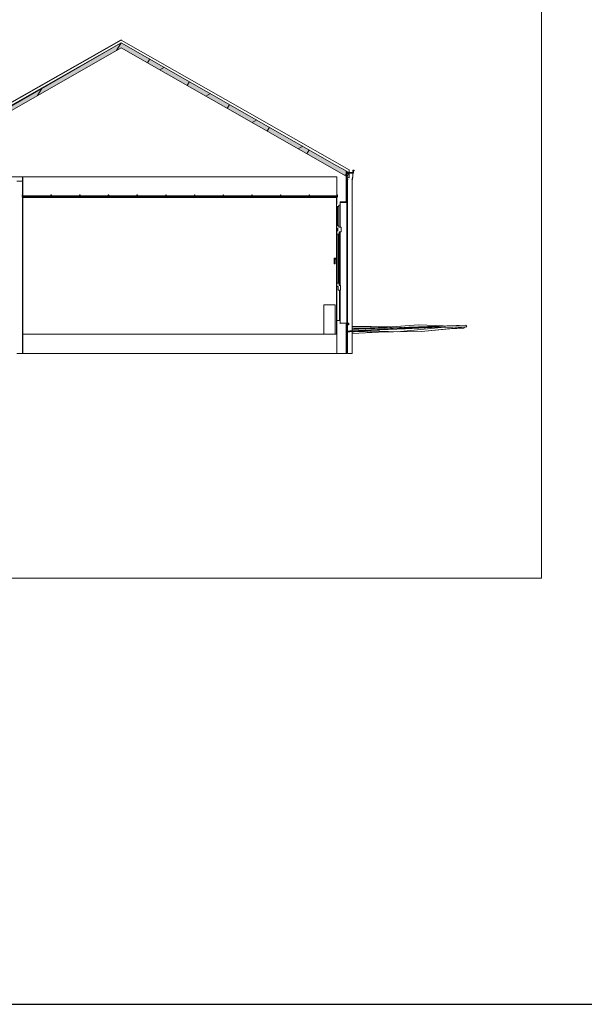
# Model space of a CAD drawing. Header units: metres. Extents: x 0 to 0.84, y 0 to 0.297.
# Tile 12 of 14: x 0.741 to 0.766, y 0.21 to 0.253. Entities that reach past the tile are written whole.
import ezdxf

# ---------------------------------------------------------------- set-up
doc = ezdxf.new("R2010")
doc.units = ezdxf.units.M
for name, color, linetype, lineweight in [('Architektur Allgemein', 7, 'Continuous', 25), ('Dachhaut', 1, 'Continuous', 25), ('Decke', 7, 'Continuous', 50), ('Fassade', 7, 'Continuous', 25), ('Fenster', 7, 'Continuous', 25), ('Fensterbank', 5, 'Continuous', 25), ('Legende_ Beschreibung', 7, 'Continuous', 25), ('Standard', 7, 'Continuous', 25), ('Wand', 7, 'Continuous', 50)]:
    doc.layers.add(name, color=color, linetype=linetype, lineweight=lineweight)

msp = doc.modelspace()

# ---------------------------------------------------------------- hatches: boundary and pattern name
at = {"layer": 'Dachhaut', "linetype": 'Continuous', "lineweight": 13, "true_color": 0xa0a0a0, "transparency": 33554687}
for points in [[(0.745914, 0.251918), (0.735985, 0.246255), (0.735985, 0.246025), (0.745914, 0.251688)], [(0.755843, 0.246255), (0.745914, 0.251918), (0.745914, 0.251688), (0.755843, 0.246025)]]:
    msp.add_hatch(color=253, dxfattribs=at).paths.add_polyline_path(points)

# ---------------------------------------------------------------- linework, layer by layer
at = {"layer": 'Architektur Allgemein', "color": 7, "linetype": 'Continuous', "lineweight": 13, "transparency": 33554687}
for p, q in [((0.755771, 0.246296), (0.755771, 0.246235)), ((0.755771, 0.246235), (0.756031, 0.246235)), ((0.755791, 0.246255), (0.755791, 0.246285)), ((0.756011, 0.246255), (0.755791, 0.246255)), ((0.756011, 0.246355), (0.756011, 0.246255)), ((0.756051, 0.246355), (0.756011, 0.246355)), ((0.756031, 0.246235), (0.756031, 0.246335)), ((0.756031, 0.246335), (0.756051, 0.246335)), ((0.756051, 0.246335), (0.756051, 0.246355))]:
    msp.add_line(p, q, dxfattribs=at)
at = {"layer": 'Dachhaut', "color": 7, "linetype": 'Continuous', "lineweight": 13, "transparency": 33554687}
for p, q in [((0.745914, 0.252034), (0.735985, 0.24637)), ((0.755843, 0.24637), (0.745914, 0.252034)), ((0.735985, 0.246186), (0.745914, 0.251918)), ((0.735985, 0.246025), (0.745914, 0.251688)), ((0.736092, 0.246316), (0.745914, 0.251918)), ((0.745914, 0.251918), (0.736092, 0.246316)), ((0.745716, 0.251575), (0.745914, 0.251918)), ((0.745914, 0.251918), (0.755314, 0.246557)), ((0.755314, 0.246557), (0.745914, 0.251918)), ((0.745914, 0.251688), (0.755714, 0.246098)), ((0.747057, 0.251036), (0.747157, 0.25121)), ((0.747594, 0.25073), (0.747795, 0.250846)), ((0.742272, 0.249611), (0.742471, 0.249954)), ((0.748794, 0.250045), (0.748894, 0.250219)), ((0.749606, 0.249582), (0.749807, 0.249698)), ((0.750531, 0.249055), (0.750631, 0.249228)), ((0.751618, 0.248435), (0.751819, 0.24855)), ((0.752269, 0.248064), (0.752369, 0.248237)), ((0.75363, 0.247287), (0.753831, 0.247403)), ((0.754006, 0.247073), (0.754106, 0.247246)), ((0.755314, 0.246557), (0.755714, 0.246329)), ((0.755714, 0.246329), (0.755314, 0.246557)), ((0.755843, 0.246255), (0.755843, 0.24637)), ((0.755642, 0.246139), (0.755843, 0.246255)), ((0.755714, 0.246098), (0.755843, 0.246025)), ((0.755743, 0.246082), (0.755843, 0.246255)), ((0.755843, 0.246025), (0.755843, 0.246255))]:
    msp.add_line(p, q, dxfattribs=at)
at = {"layer": 'Decke', "color": 7, "linetype": 'Continuous', "lineweight": 13, "transparency": 33554687}
for p, q in [((0.745914, 0.251918), (0.736492, 0.246544)), ((0.755314, 0.246557), (0.745914, 0.251918)), ((0.736492, 0.246075), (0.755314, 0.246075))]:
    msp.add_line(p, q, dxfattribs=at)
at = {"layer": 'Fassade', "color": 7, "linetype": 'Continuous', "lineweight": 13, "transparency": 33554687}
for p, q in [((0.741588, 0.245205), (0.741588, 0.245199)), ((0.741609, 0.245205), (0.741588, 0.245205)), ((0.741588, 0.245199), (0.741612, 0.245199)), ((0.741602, 0.245279), (0.741602, 0.245259)), ((0.741612, 0.245279), (0.741602, 0.245279)), ((0.741602, 0.245259), (0.741609, 0.245259)), ((0.741609, 0.245259), (0.741609, 0.245205)), ((0.742848, 0.245235), (0.741632, 0.245235)), ((0.741632, 0.245199), (0.741636, 0.245199)), ((0.741636, 0.245199), (0.741636, 0.245205)), ((0.741636, 0.245205), (0.742838, 0.245205)), ((0.742838, 0.245205), (0.742838, 0.245199)), ((0.742838, 0.245199), (0.742886, 0.245199)), ((0.742848, 0.245205), (0.742848, 0.245235)), ((0.742859, 0.245205), (0.742848, 0.245205)), ((0.742852, 0.245279), (0.742852, 0.245259)), ((0.742872, 0.245279), (0.742852, 0.245279)), ((0.742852, 0.245259), (0.742859, 0.245259)), ((0.742859, 0.245259), (0.742859, 0.245205)), ((0.742865, 0.245205), (0.742865, 0.245259)), ((0.742865, 0.245259), (0.742872, 0.245259)), ((0.742876, 0.245205), (0.742865, 0.245205)), ((0.742872, 0.245259), (0.742872, 0.245279)), ((0.742876, 0.245235), (0.742876, 0.245205)), ((0.744098, 0.245235), (0.742876, 0.245235)), ((0.742886, 0.245205), (0.744088, 0.245205)), ((0.742886, 0.245199), (0.742886, 0.245205)), ((0.744088, 0.245205), (0.744088, 0.245199)), ((0.744088, 0.245199), (0.744136, 0.245199)), ((0.744098, 0.245205), (0.744098, 0.245235)), ((0.744109, 0.245205), (0.744098, 0.245205)), ((0.744102, 0.245279), (0.744102, 0.245259)), ((0.744122, 0.245279), (0.744102, 0.245279)), ((0.744102, 0.245259), (0.744109, 0.245259)), ((0.744109, 0.245259), (0.744109, 0.245205)), ((0.744115, 0.245205), (0.744115, 0.245259)), ((0.744115, 0.245259), (0.744122, 0.245259)), ((0.744126, 0.245205), (0.744115, 0.245205)), ((0.744122, 0.245259), (0.744122, 0.245279)), ((0.744126, 0.245235), (0.744126, 0.245205)), ((0.745348, 0.245235), (0.744126, 0.245235)), ((0.744136, 0.245205), (0.745338, 0.245205)), ((0.744136, 0.245199), (0.744136, 0.245205)), ((0.745338, 0.245205), (0.745338, 0.245199)), ((0.745338, 0.245199), (0.745386, 0.245199)), ((0.745348, 0.245205), (0.745348, 0.245235)), ((0.745359, 0.245205), (0.745348, 0.245205)), ((0.745352, 0.245279), (0.745352, 0.245259)), ((0.745372, 0.245279), (0.745352, 0.245279)), ((0.745352, 0.245259), (0.745359, 0.245259)), ((0.745359, 0.245259), (0.745359, 0.245205)), ((0.745365, 0.245205), (0.745365, 0.245259)), ((0.745365, 0.245259), (0.745372, 0.245259)), ((0.745376, 0.245205), (0.745365, 0.245205)), ((0.745372, 0.245259), (0.745372, 0.245279)), ((0.745376, 0.245235), (0.745376, 0.245205)), ((0.746598, 0.245235), (0.745376, 0.245235)), ((0.745386, 0.245205), (0.746588, 0.245205)), ((0.745386, 0.245199), (0.745386, 0.245205)), ((0.746588, 0.245205), (0.746588, 0.245199)), ((0.746588, 0.245199), (0.746636, 0.245199)), ((0.746598, 0.245205), (0.746598, 0.245235)), ((0.746609, 0.245205), (0.746598, 0.245205)), ((0.746602, 0.245279), (0.746602, 0.245259)), ((0.746622, 0.245279), (0.746602, 0.245279)), ((0.746602, 0.245259), (0.746609, 0.245259)), ((0.746609, 0.245259), (0.746609, 0.245205)), ((0.746615, 0.245205), (0.746615, 0.245259)), ((0.746615, 0.245259), (0.746622, 0.245259)), ((0.746626, 0.245205), (0.746615, 0.245205)), ((0.746622, 0.245259), (0.746622, 0.245279)), ((0.746626, 0.245235), (0.746626, 0.245205)), ((0.747848, 0.245235), (0.746626, 0.245235)), ((0.746636, 0.245205), (0.747838, 0.245205)), ((0.746636, 0.245199), (0.746636, 0.245205)), ((0.747838, 0.245205), (0.747838, 0.245199)), ((0.747838, 0.245199), (0.747886, 0.245199)), ((0.747848, 0.245205), (0.747848, 0.245235)), ((0.747859, 0.245205), (0.747848, 0.245205)), ((0.747852, 0.245279), (0.747852, 0.245259)), ((0.747872, 0.245279), (0.747852, 0.245279)), ((0.747852, 0.245259), (0.747859, 0.245259)), ((0.747859, 0.245259), (0.747859, 0.245205)), ((0.747865, 0.245205), (0.747865, 0.245259)), ((0.747865, 0.245259), (0.747872, 0.245259)), ((0.747876, 0.245205), (0.747865, 0.245205)), ((0.747872, 0.245259), (0.747872, 0.245279)), ((0.747876, 0.245235), (0.747876, 0.245205)), ((0.749098, 0.245235), (0.747876, 0.245235)), ((0.747886, 0.245199), (0.747886, 0.245205)), ((0.747886, 0.245205), (0.749088, 0.245205)), ((0.749088, 0.245205), (0.749088, 0.245199)), ((0.749088, 0.245199), (0.749136, 0.245199)), ((0.749098, 0.245205), (0.749098, 0.245235)), ((0.749109, 0.245205), (0.749098, 0.245205)), ((0.749102, 0.245279), (0.749102, 0.245259)), ((0.749122, 0.245279), (0.749102, 0.245279)), ((0.749102, 0.245259), (0.749109, 0.245259)), ((0.749109, 0.245259), (0.749109, 0.245205)), ((0.749115, 0.245205), (0.749115, 0.245259)), ((0.749115, 0.245259), (0.749122, 0.245259)), ((0.749126, 0.245205), (0.749115, 0.245205)), ((0.749122, 0.245259), (0.749122, 0.245279)), ((0.749126, 0.245235), (0.749126, 0.245205)), ((0.750348, 0.245235), (0.749126, 0.245235)), ((0.749136, 0.245199), (0.749136, 0.245205)), ((0.749136, 0.245205), (0.750338, 0.245205)), ((0.750338, 0.245205), (0.750338, 0.245199)), ((0.750338, 0.245199), (0.750386, 0.245199)), ((0.750348, 0.245205), (0.750348, 0.245235)), ((0.750359, 0.245205), (0.750348, 0.245205)), ((0.750352, 0.245279), (0.750352, 0.245259)), ((0.750372, 0.245279), (0.750352, 0.245279)), ((0.750352, 0.245259), (0.750359, 0.245259)), ((0.750359, 0.245259), (0.750359, 0.245205)), ((0.750365, 0.245205), (0.750365, 0.245259)), ((0.750365, 0.245259), (0.750372, 0.245259)), ((0.750376, 0.245205), (0.750365, 0.245205)), ((0.750372, 0.245259), (0.750372, 0.245279)), ((0.750376, 0.245235), (0.750376, 0.245205)), ((0.751598, 0.245235), (0.750376, 0.245235)), ((0.750386, 0.245205), (0.751588, 0.245205)), ((0.750386, 0.245199), (0.750386, 0.245205)), ((0.751588, 0.245205), (0.751588, 0.245199)), ((0.751588, 0.245199), (0.751636, 0.245199)), ((0.751598, 0.245205), (0.751598, 0.245235)), ((0.751609, 0.245205), (0.751598, 0.245205)), ((0.751602, 0.245279), (0.751602, 0.245259)), ((0.751622, 0.245279), (0.751602, 0.245279)), ((0.751602, 0.245259), (0.751609, 0.245259)), ((0.751609, 0.245259), (0.751609, 0.245205)), ((0.751615, 0.245205), (0.751615, 0.245259)), ((0.751615, 0.245259), (0.751622, 0.245259)), ((0.751626, 0.245205), (0.751615, 0.245205)), ((0.751622, 0.245259), (0.751622, 0.245279)), ((0.751626, 0.245235), (0.751626, 0.245205)), ((0.752848, 0.245235), (0.751626, 0.245235)), ((0.751636, 0.245199), (0.751636, 0.245205)), ((0.751636, 0.245205), (0.752838, 0.245205)), ((0.752838, 0.245205), (0.752838, 0.245199)), ((0.752838, 0.245199), (0.752886, 0.245199)), ((0.752848, 0.245205), (0.752848, 0.245235)), ((0.752859, 0.245205), (0.752848, 0.245205)), ((0.752852, 0.245279), (0.752852, 0.245259)), ((0.752872, 0.245279), (0.752852, 0.245279)), ((0.752852, 0.245259), (0.752859, 0.245259)), ((0.752859, 0.245259), (0.752859, 0.245205)), ((0.752865, 0.245205), (0.752865, 0.245259)), ((0.752865, 0.245259), (0.752872, 0.245259)), ((0.752876, 0.245205), (0.752865, 0.245205)), ((0.752872, 0.245259), (0.752872, 0.245279)), ((0.752876, 0.245235), (0.752876, 0.245205)), ((0.754098, 0.245235), (0.752876, 0.245235)), ((0.752886, 0.245199), (0.752886, 0.245205)), ((0.752886, 0.245205), (0.754088, 0.245205)), ((0.754088, 0.245205), (0.754088, 0.245199)), ((0.754088, 0.245199), (0.754136, 0.245199)), ((0.754098, 0.245205), (0.754098, 0.245235)), ((0.754109, 0.245205), (0.754098, 0.245205)), ((0.754102, 0.245279), (0.754102, 0.245259)), ((0.754122, 0.245279), (0.754102, 0.245279)), ((0.754102, 0.245259), (0.754109, 0.245259)), ((0.754109, 0.245259), (0.754109, 0.245205)), ((0.754115, 0.245205), (0.754115, 0.245259)), ((0.754115, 0.245259), (0.754122, 0.245259)), ((0.754126, 0.245205), (0.754115, 0.245205)), ((0.754122, 0.245259), (0.754122, 0.245279)), ((0.754126, 0.245235), (0.754126, 0.245205)), ((0.755304, 0.245235), (0.754126, 0.245235)), ((0.754136, 0.245205), (0.755304, 0.245205)), ((0.754136, 0.245199), (0.754136, 0.245205)), ((0.755314, 0.245199), (0.755353, 0.245199)), ((0.755315, 0.245205), (0.755315, 0.245235)), ((0.755326, 0.245205), (0.755315, 0.245205)), ((0.755319, 0.245279), (0.755319, 0.245259)), ((0.755339, 0.245279), (0.755319, 0.245279)), ((0.755319, 0.245259), (0.755326, 0.245259)), ((0.755326, 0.245259), (0.755326, 0.245205)), ((0.755332, 0.245205), (0.755332, 0.245259)), ((0.755332, 0.245259), (0.755339, 0.245259)), ((0.755353, 0.245205), (0.755332, 0.245205)), ((0.755339, 0.245259), (0.755339, 0.245279)), ((0.755353, 0.245199), (0.755353, 0.245205))]:
    msp.add_line(p, q, dxfattribs=at)
at = {"layer": 'Fenster', "color": 7, "linetype": 'Continuous', "lineweight": 13, "transparency": 33554687}
for p, q in [((0.755294, 0.244875), (0.755294, 0.244775)), ((0.755314, 0.244875), (0.755294, 0.244875)), ((0.755294, 0.244775), (0.755394, 0.244775)), ((0.755314, 0.244975), (0.755314, 0.244875)), ((0.755394, 0.244775), (0.755394, 0.244835)), ((0.755394, 0.244835), (0.755454, 0.244835)), ((0.755454, 0.244835), (0.755454, 0.244975)), ((0.755294, 0.243935), (0.755294, 0.243835)), ((0.755394, 0.243935), (0.755294, 0.243935)), ((0.755294, 0.243835), (0.755354, 0.243835)), ((0.755354, 0.243835), (0.755354, 0.243715)), ((0.755394, 0.243875), (0.755394, 0.243935)), ((0.755494, 0.243875), (0.755394, 0.243875)), ((0.755494, 0.243675), (0.755494, 0.243875)), ((0.755314, 0.243715), (0.755314, 0.243575)), ((0.755354, 0.243715), (0.755314, 0.243715)), ((0.755314, 0.243575), (0.755364, 0.243575)), ((0.755364, 0.243575), (0.755414, 0.243575)), ((0.755414, 0.243575), (0.755414, 0.243675)), ((0.755414, 0.243675), (0.755494, 0.243675)), ((0.755314, 0.241435), (0.755314, 0.241295)), ((0.755414, 0.241435), (0.755314, 0.241435)), ((0.755314, 0.241295), (0.755374, 0.241295)), ((0.755374, 0.241295), (0.755374, 0.241135)), ((0.755414, 0.241335), (0.755414, 0.241435)), ((0.755474, 0.241335), (0.755414, 0.241335)), ((0.755474, 0.241135), (0.755474, 0.241335)), ((0.755374, 0.241135), (0.755424, 0.241135)), ((0.755424, 0.241135), (0.755474, 0.241135)), ((0.755314, 0.239815), (0.755314, 0.239675)), ((0.755424, 0.239815), (0.755314, 0.239815)), ((0.755454, 0.239815), (0.755424, 0.239815)), ((0.755434, 0.239675), (0.755454, 0.239675)), ((0.755454, 0.239695), (0.755454, 0.239815))]:
    msp.add_line(p, q, dxfattribs=at)
at = {"layer": 'Fensterbank', "color": 7, "linetype": 'Continuous', "lineweight": 13, "transparency": 33554687}
for p, q in [((0.755434, 0.239675), (0.755454, 0.239675)), ((0.755834, 0.239695), (0.755454, 0.239695)), ((0.755714, 0.239675), (0.755814, 0.239675)), ((0.755814, 0.239675), (0.755814, 0.239615)), ((0.755814, 0.239615), (0.755834, 0.239615)), ((0.755834, 0.239615), (0.755834, 0.239695))]:
    msp.add_line(p, q, dxfattribs=at)
at = {"layer": 'Legende_ Beschreibung', "color": 7, "linetype": 'Continuous', "lineweight": 25, "transparency": 33554687}
msp.add_line((0.655, 0.21), (0.83, 0.21), dxfattribs=at)
at = {"layer": 'Standard', "color": 7, "linetype": 'Continuous', "lineweight": 13, "transparency": 33554687}
for p, q in [((0.741138, 0.249318), (0.745907, 0.252038)), ((0.745907, 0.252038), (0.745914, 0.252034)), ((0.745914, 0.252034), (0.745907, 0.252038)), ((0.741611, 0.245875), (0.741611, 0.246075)), ((0.741612, 0.246075), (0.741612, 0.245875)), ((0.741622, 0.246075), (0.741612, 0.246075)), ((0.741612, 0.246075), (0.741612, 0.245175)), ((0.741622, 0.245875), (0.741622, 0.246075)), ((0.755304, 0.246075), (0.755304, 0.245235)), ((0.755314, 0.246075), (0.755304, 0.246075)), ((0.755314, 0.245235), (0.755314, 0.246075)), ((0.755314, 0.245175), (0.755314, 0.246075)), ((0.755734, 0.246075), (0.755734, 0.246317)), ((0.755734, 0.245875), (0.755734, 0.246075)), ((0.755757, 0.24604), (0.755749, 0.246078)), ((0.755762, 0.24599), (0.755749, 0.246078)), ((0.755764, 0.24599), (0.755749, 0.246078)), ((0.755759, 0.24604), (0.75575, 0.246078)), ((0.755762, 0.24604), (0.755751, 0.246077)), ((0.755777, 0.24599), (0.755762, 0.24604)), ((0.755777, 0.24589), (0.755762, 0.24599)), ((0.755784, 0.245965), (0.755777, 0.24599)), ((0.755792, 0.24594), (0.755784, 0.245965)), ((0.755963, 0.24594), (0.75597, 0.245965)), ((0.75597, 0.245965), (0.755977, 0.24599)), ((0.755977, 0.24599), (0.755992, 0.24604)), ((0.755977, 0.24589), (0.755992, 0.24599)), ((0.755992, 0.24604), (0.756007, 0.24609)), ((0.755992, 0.24599), (0.756008, 0.24609)), ((0.756006, 0.246082), (0.756008, 0.24609)), ((0.756006, 0.246082), (0.756008, 0.24609)), ((0.756007, 0.24609), (0.756007, 0.246235)), ((0.756007, 0.246087), (0.756008, 0.24609)), ((0.756008, 0.24609), (0.756007, 0.246087)), ((0.756008, 0.246235), (0.756008, 0.24609)), ((0.756038, 0.246235), (0.756031, 0.246235)), ((0.756038, 0.246335), (0.756038, 0.246235)), ((0.756058, 0.246355), (0.756051, 0.246355)), ((0.756058, 0.246335), (0.756051, 0.246335)), ((0.756058, 0.246355), (0.756058, 0.246335)), ((0.741612, 0.245875), (0.741612, 0.245279)), ((0.741632, 0.245875), (0.741622, 0.245875)), ((0.741632, 0.245235), (0.741632, 0.245875)), ((0.755744, 0.245875), (0.755734, 0.245875)), ((0.755744, 0.244945), (0.755744, 0.245875)), ((0.755777, 0.24589), (0.755777, 0.239695)), ((0.755977, 0.24589), (0.755977, 0.239359)), ((0.741612, 0.245199), (0.741612, 0.245175)), ((0.741612, 0.245175), (0.755314, 0.245175)), ((0.741632, 0.239215), (0.741632, 0.245205)), ((0.7553, 0.244875), (0.7553, 0.245175)), ((0.7553, 0.244875), (0.7553, 0.245175)), ((0.755304, 0.245205), (0.755304, 0.244975)), ((0.755314, 0.245175), (0.755314, 0.245199)), ((0.755744, 0.245228), (0.755777, 0.245228)), ((0.755777, 0.245108), (0.755744, 0.245108)), ((0.755291, 0.243835), (0.755291, 0.244875)), ((0.755291, 0.244875), (0.755291, 0.244875)), ((0.755291, 0.244875), (0.755291, 0.244875)), ((0.755291, 0.244875), (0.755291, 0.244875)), ((0.755291, 0.244875), (0.755291, 0.243835)), ((0.755291, 0.243835), (0.755291, 0.244875)), ((0.755291, 0.244875), (0.755291, 0.244875)), ((0.755291, 0.244875), (0.755292, 0.244875)), ((0.755291, 0.244775), (0.755291, 0.243935)), ((0.755291, 0.244775), (0.755291, 0.244775)), ((0.755291, 0.243935), (0.755291, 0.244775)), ((0.755291, 0.244775), (0.755291, 0.243935)), ((0.755292, 0.244775), (0.755291, 0.244775)), ((0.755292, 0.244875), (0.755292, 0.244875)), ((0.755292, 0.244875), (0.755292, 0.243835)), ((0.755292, 0.243835), (0.755292, 0.244875)), ((0.755292, 0.244875), (0.755292, 0.244875)), ((0.755292, 0.244875), (0.755293, 0.244875)), ((0.755292, 0.243935), (0.755292, 0.244775)), ((0.755292, 0.244775), (0.755292, 0.243935)), ((0.755293, 0.244775), (0.755292, 0.244775)), ((0.755293, 0.244875), (0.755293, 0.244875)), ((0.755293, 0.244875), (0.755293, 0.243835)), ((0.755293, 0.244875), (0.755294, 0.244875)), ((0.755293, 0.243935), (0.755293, 0.244775)), ((0.755294, 0.243835), (0.755294, 0.244875)), ((0.755294, 0.244875), (0.755294, 0.244875)), ((0.755294, 0.244875), (0.755294, 0.244875)), ((0.755294, 0.244775), (0.755294, 0.243935)), ((0.755294, 0.244775), (0.755294, 0.244775)), ((0.755301, 0.244975), (0.755301, 0.244875)), ((0.755303, 0.244975), (0.755301, 0.244975)), ((0.755303, 0.244875), (0.755303, 0.244975)), ((0.755303, 0.244975), (0.755303, 0.244875)), ((0.755304, 0.244975), (0.755303, 0.244975)), ((0.755304, 0.244975), (0.755314, 0.244975)), ((0.755313, 0.244875), (0.755313, 0.244975)), ((0.755313, 0.244875), (0.755313, 0.244975)), ((0.755313, 0.244875), (0.755313, 0.244975)), ((0.755344, 0.243935), (0.755344, 0.244775)), ((0.755344, 0.244775), (0.755344, 0.243935)), ((0.755394, 0.243935), (0.755394, 0.244775)), ((0.755453, 0.243875), (0.755453, 0.244835)), ((0.755454, 0.244945), (0.755744, 0.244945)), ((0.755743, 0.239695), (0.755743, 0.244945)), ((0.755743, 0.239695), (0.755743, 0.244945)), ((0.755291, 0.243935), (0.755291, 0.243935)), ((0.755291, 0.243935), (0.755292, 0.243935)), ((0.755291, 0.243835), (0.755291, 0.243835)), ((0.755291, 0.243835), (0.755291, 0.243835)), ((0.755291, 0.243835), (0.755291, 0.243835)), ((0.755291, 0.243835), (0.755291, 0.243835)), ((0.755292, 0.243835), (0.755291, 0.243835)), ((0.755292, 0.243935), (0.755293, 0.243935)), ((0.755292, 0.243835), (0.755292, 0.243835)), ((0.755292, 0.243835), (0.755292, 0.243835)), ((0.755293, 0.243835), (0.755292, 0.243835)), ((0.755293, 0.243835), (0.755293, 0.243835)), ((0.755293, 0.243835), (0.755294, 0.243835)), ((0.755294, 0.243935), (0.755294, 0.243935)), ((0.755294, 0.243835), (0.755294, 0.243835)), ((0.755294, 0.243835), (0.755294, 0.243835)), ((0.7553, 0.242545), (0.7553, 0.243835)), ((0.7553, 0.242545), (0.7553, 0.243835)), ((0.755301, 0.243835), (0.755301, 0.242545)), ((0.755303, 0.239675), (0.755303, 0.243835)), ((0.755303, 0.243835), (0.755303, 0.239675)), ((0.755313, 0.239675), (0.755313, 0.243835)), ((0.755313, 0.243835), (0.755313, 0.243715)), ((0.755313, 0.239675), (0.755313, 0.243835)), ((0.755313, 0.239675), (0.755313, 0.243835)), ((0.755353, 0.243715), (0.755353, 0.243835)), ((0.755313, 0.243715), (0.755313, 0.243715)), ((0.755313, 0.243715), (0.755314, 0.243715)), ((0.755313, 0.243575), (0.755313, 0.241435)), ((0.755314, 0.243575), (0.755313, 0.243575)), ((0.755364, 0.241435), (0.755364, 0.243575)), ((0.755364, 0.243575), (0.755364, 0.241435)), ((0.755414, 0.241435), (0.755414, 0.243575)), ((0.755453, 0.241335), (0.755453, 0.243675)), ((0.755191, 0.242275), (0.755191, 0.242525)), ((0.755191, 0.242525), (0.755191, 0.242525)), ((0.755191, 0.242275), (0.755191, 0.242525)), ((0.755191, 0.242525), (0.755192, 0.242524)), ((0.755191, 0.242525), (0.755192, 0.242525)), ((0.755192, 0.242275), (0.755192, 0.242525)), ((0.755192, 0.242525), (0.755195, 0.242522)), ((0.755192, 0.242525), (0.755292, 0.242525)), ((0.755195, 0.242522), (0.755202, 0.242515)), ((0.755291, 0.242545), (0.755291, 0.242525)), ((0.755291, 0.242545), (0.755291, 0.242545)), ((0.755291, 0.242525), (0.755291, 0.242545)), ((0.755291, 0.242545), (0.755291, 0.242545)), ((0.755291, 0.242545), (0.755291, 0.242525)), ((0.755291, 0.242545), (0.755291, 0.242545)), ((0.755291, 0.242525), (0.755291, 0.242545)), ((0.755292, 0.242545), (0.755291, 0.242545)), ((0.755292, 0.242545), (0.755292, 0.242525)), ((0.755292, 0.242545), (0.755292, 0.242545)), ((0.755292, 0.242465), (0.755292, 0.242545)), ((0.755303, 0.242545), (0.755292, 0.242545)), ((0.755292, 0.242525), (0.755292, 0.242522)), ((0.755292, 0.242522), (0.755292, 0.242515)), ((0.755292, 0.242515), (0.755292, 0.242505)), ((0.755292, 0.242505), (0.755292, 0.242495)), ((0.755191, 0.242275), (0.755191, 0.242275)), ((0.755192, 0.242275), (0.755191, 0.242275)), ((0.755195, 0.242275), (0.755192, 0.242275)), ((0.755202, 0.242275), (0.755195, 0.242275)), ((0.755212, 0.242275), (0.755202, 0.242275)), ((0.755222, 0.242275), (0.755212, 0.242275)), ((0.755222, 0.242495), (0.755229, 0.242488)), ((0.755229, 0.242275), (0.755222, 0.242275)), ((0.755229, 0.242488), (0.755232, 0.242485)), ((0.755232, 0.242275), (0.755229, 0.242275)), ((0.755232, 0.242275), (0.755232, 0.242485)), ((0.755232, 0.242485), (0.755292, 0.242485)), ((0.755291, 0.242485), (0.755291, 0.242465)), ((0.755291, 0.242465), (0.755291, 0.242485)), ((0.755291, 0.242485), (0.755291, 0.242465)), ((0.755291, 0.242465), (0.755291, 0.242485)), ((0.755291, 0.242465), (0.755291, 0.242465)), ((0.755291, 0.242465), (0.755291, 0.242465)), ((0.755291, 0.242465), (0.755291, 0.242465)), ((0.755292, 0.242465), (0.755291, 0.242465)), ((0.755292, 0.242495), (0.755292, 0.242488)), ((0.755292, 0.242488), (0.755292, 0.242485)), ((0.755292, 0.242485), (0.755292, 0.242465)), ((0.755292, 0.242465), (0.755292, 0.242465)), ((0.755303, 0.242465), (0.755292, 0.242465)), ((0.7553, 0.239215), (0.7553, 0.242465)), ((0.7553, 0.239215), (0.7553, 0.242465)), ((0.755301, 0.242465), (0.755301, 0.239675)), ((0.755313, 0.241435), (0.755314, 0.241435)), ((0.755313, 0.241295), (0.755313, 0.239815)), ((0.755313, 0.241295), (0.755313, 0.241295)), ((0.755314, 0.241295), (0.755313, 0.241295)), ((0.755373, 0.241135), (0.755373, 0.241295)), ((0.755374, 0.241135), (0.755373, 0.241135)), ((0.755423, 0.239815), (0.755423, 0.241135)), ((0.755424, 0.241135), (0.755424, 0.239815)), ((0.755453, 0.239815), (0.755453, 0.241135)), ((0.754736, 0.240495), (0.754736, 0.239215)), ((0.754736, 0.240495), (0.754737, 0.240495)), ((0.754737, 0.239215), (0.754737, 0.240495)), ((0.754737, 0.240495), (0.755237, 0.240495)), ((0.755237, 0.239215), (0.755237, 0.240495)), ((0.755301, 0.239675), (0.755303, 0.239675)), ((0.755303, 0.239675), (0.755304, 0.239675)), ((0.755304, 0.239675), (0.755304, 0.238375)), ((0.755314, 0.239675), (0.755304, 0.239675)), ((0.755313, 0.239815), (0.755314, 0.239815)), ((0.755744, 0.23931), (0.755744, 0.239675)), ((0.755777, 0.239554), (0.755744, 0.239552)), ((0.755777, 0.239554), (0.755744, 0.239552)), ((0.755777, 0.239548), (0.755744, 0.239545)), ((0.755777, 0.239548), (0.755744, 0.239545)), ((0.755777, 0.239511), (0.755744, 0.239509)), ((0.755777, 0.239511), (0.755744, 0.239509)), ((0.755777, 0.239675), (0.755777, 0.239345)), ((0.755813, 0.239675), (0.755813, 0.239615)), ((0.755813, 0.239615), (0.755814, 0.239615)), ((0.757654, 0.239527), (0.755977, 0.239555)), ((0.757654, 0.239527), (0.755977, 0.239555)), ((0.75604, 0.239526), (0.755977, 0.239522)), ((0.75604, 0.239526), (0.755977, 0.239522)), ((0.75743, 0.239511), (0.75604, 0.239526)), ((0.75743, 0.239511), (0.75604, 0.239526)), ((0.760935, 0.239611), (0.756282, 0.239372)), ((0.760935, 0.239611), (0.756574, 0.239449)), ((0.760524, 0.239596), (0.75679, 0.239457)), ((0.760524, 0.23959), (0.756797, 0.239399)), ((0.758885, 0.239617), (0.756912, 0.239473)), ((0.758885, 0.239617), (0.756912, 0.239473)), ((0.76, 0.239516), (0.757935, 0.239307)), ((0.76, 0.239516), (0.757935, 0.239307)), ((0.759465, 0.239508), (0.7583, 0.239441)), ((0.759465, 0.239508), (0.7583, 0.239441)), ((0.759938, 0.239574), (0.758885, 0.239617)), ((0.759938, 0.239574), (0.758885, 0.239617)), ((0.760893, 0.23951), (0.758994, 0.239332)), ((0.76036, 0.239522), (0.759465, 0.239508)), ((0.76036, 0.239522), (0.759465, 0.239508)), ((0.760972, 0.239537), (0.76036, 0.239522)), ((0.760525, 0.239526), (0.76036, 0.239522)), ((0.760843, 0.239486), (0.76089, 0.23951)), ((0.760897, 0.239535), (0.760893, 0.23951)), ((0.760935, 0.239611), (0.760972, 0.239537)), ((0.741612, 0.239215), (0.741622, 0.239215)), ((0.741612, 0.239215), (0.741612, 0.238375)), ((0.741612, 0.239215), (0.741612, 0.238375)), ((0.741622, 0.239215), (0.741612, 0.239215)), ((0.741622, 0.238375), (0.741622, 0.239215)), ((0.755314, 0.239215), (0.741632, 0.239215)), ((0.755314, 0.238375), (0.755314, 0.239215)), ((0.755314, 0.238375), (0.755314, 0.239215)), ((0.755718, 0.239326), (0.755714, 0.239245)), ((0.755718, 0.239326), (0.755714, 0.239245)), ((0.755736, 0.239298), (0.755718, 0.239326)), ((0.755736, 0.239298), (0.755718, 0.239326)), ((0.75574, 0.23931), (0.755736, 0.239298)), ((0.75574, 0.23931), (0.755736, 0.239298)), ((0.75587, 0.239319), (0.75574, 0.23931)), ((0.75587, 0.239319), (0.75574, 0.23931)), ((0.755777, 0.239414), (0.755744, 0.239408)), ((0.755744, 0.239408), (0.755777, 0.239414)), ((0.755777, 0.23941), (0.755744, 0.239406)), ((0.755744, 0.239406), (0.755777, 0.23941)), ((0.755777, 0.239404), (0.755744, 0.239402)), ((0.755744, 0.239402), (0.755777, 0.239404)), ((0.755744, 0.238375), (0.755744, 0.23931)), ((0.755777, 0.239289), (0.755744, 0.239287)), ((0.755744, 0.239287), (0.755777, 0.239289)), ((0.755777, 0.239214), (0.755744, 0.239209)), ((0.755777, 0.239214), (0.755744, 0.239209)), ((0.755777, 0.239345), (0.755785, 0.239345)), ((0.755777, 0.239345), (0.755785, 0.239345)), ((0.755777, 0.239312), (0.755777, 0.238375)), ((0.755785, 0.239345), (0.755806, 0.239346)), ((0.755785, 0.239345), (0.755806, 0.239346)), ((0.755806, 0.239346), (0.755839, 0.239348)), ((0.755806, 0.239346), (0.755839, 0.239348)), ((0.755839, 0.239348), (0.755877, 0.239351)), ((0.755839, 0.239348), (0.755877, 0.239351)), ((0.756253, 0.239367), (0.75587, 0.239319)), ((0.756253, 0.239367), (0.75587, 0.239319)), ((0.755877, 0.239351), (0.755915, 0.239354)), ((0.755877, 0.239351), (0.755915, 0.239354)), ((0.755915, 0.239354), (0.755948, 0.239356)), ((0.755915, 0.239354), (0.755948, 0.239356)), ((0.755948, 0.239356), (0.75597, 0.239358)), ((0.755948, 0.239356), (0.75597, 0.239358)), ((0.75597, 0.239358), (0.755977, 0.239359)), ((0.75597, 0.239358), (0.755977, 0.239359)), ((0.756047, 0.239464), (0.755977, 0.239451)), ((0.755977, 0.239451), (0.756047, 0.239464)), ((0.756104, 0.239449), (0.755977, 0.239434)), ((0.756574, 0.239449), (0.755977, 0.239415)), ((0.755977, 0.239434), (0.756104, 0.239449)), ((0.755977, 0.239415), (0.756574, 0.239449)), ((0.755977, 0.239332), (0.755977, 0.238375)), ((0.756068, 0.239311), (0.755977, 0.239304)), ((0.755977, 0.239304), (0.756068, 0.239311)), ((0.757413, 0.239307), (0.755977, 0.239238)), ((0.757413, 0.239307), (0.755977, 0.239238)), ((0.756282, 0.239372), (0.755995, 0.23936)), ((0.755995, 0.23936), (0.756282, 0.239372)), ((0.757313, 0.239476), (0.756047, 0.239464)), ((0.756047, 0.239464), (0.756768, 0.239471)), ((0.75656, 0.239323), (0.756068, 0.239311)), ((0.756068, 0.239311), (0.75656, 0.239323)), ((0.756205, 0.239428), (0.756104, 0.239449)), ((0.756104, 0.239449), (0.756205, 0.239428)), ((0.756395, 0.239439), (0.756148, 0.239449)), ((0.756148, 0.239449), (0.756395, 0.239439)), ((0.756835, 0.239298), (0.756182, 0.239358)), ((0.756182, 0.239358), (0.75678, 0.239303)), ((0.756188, 0.239359), (0.756835, 0.239298)), ((0.756781, 0.239303), (0.756188, 0.239359)), ((0.7583, 0.239441), (0.756253, 0.239367)), ((0.756798, 0.239387), (0.756253, 0.239367)), ((0.756282, 0.239372), (0.756797, 0.239399)), ((0.756336, 0.23937), (0.757935, 0.239307)), ((0.756797, 0.239352), (0.756336, 0.23937)), ((0.756574, 0.239449), (0.75679, 0.239457)), ((0.757313, 0.239476), (0.756768, 0.239471)), ((0.756835, 0.239298), (0.75678, 0.239303)), ((0.756781, 0.239303), (0.756835, 0.239298)), ((0.756797, 0.239352), (0.757935, 0.239307)), ((0.7583, 0.239441), (0.756798, 0.239387)), ((0.757779, 0.239313), (0.756835, 0.239298)), ((0.757779, 0.239313), (0.756835, 0.239298)), ((0.758994, 0.239332), (0.758036, 0.239317)), ((0.758994, 0.239332), (0.758036, 0.239317)), ((0.76052, 0.239475), (0.758994, 0.239332)), ((0.760854, 0.239474), (0.760128, 0.239438)), ((0.760512, 0.239457), (0.760128, 0.239438)), ((0.760239, 0.239449), (0.760854, 0.239474)), ((0.760239, 0.239449), (0.760512, 0.23946)), ((0.760854, 0.239474), (0.760843, 0.239486)), ((0.741612, 0.238375), (0.755314, 0.238375)), ((0.741612, 0.238375), (0.741622, 0.238375)), ((0.755304, 0.238375), (0.755314, 0.238375)), ((0.755714, 0.238375), (0.755744, 0.238375)), ((0.755785, 0.238375), (0.755777, 0.238375)), ((0.755806, 0.238375), (0.755785, 0.238375)), ((0.755806, 0.238375), (0.755839, 0.238375)), ((0.755839, 0.238375), (0.755877, 0.238375)), ((0.755915, 0.238375), (0.755877, 0.238375)), ((0.755948, 0.238375), (0.755915, 0.238375)), ((0.75597, 0.238375), (0.755948, 0.238375)), ((0.755977, 0.238375), (0.75597, 0.238375))]:
    msp.add_line(p, q, dxfattribs=at)
msp.add_lwpolyline([(0.662438, 0.228575), (0.764232, 0.228575), (0.764232, 0.268975), (0.662438, 0.268975), (0.662438, 0.228575)], dxfattribs=at)
at = {"layer": 'Wand', "color": 7, "linetype": 'Continuous', "lineweight": 13, "transparency": 33554687}
for p, q in [((0.755714, 0.246329), (0.755314, 0.246557)), ((0.755314, 0.246075), (0.755314, 0.245875)), ((0.755714, 0.246075), (0.755714, 0.246329)), ((0.755714, 0.245875), (0.755714, 0.246075)), ((0.741612, 0.245875), (0.741372, 0.245875)), ((0.741612, 0.238375), (0.741612, 0.245875)), ((0.755314, 0.245875), (0.755314, 0.244975)), ((0.755714, 0.244975), (0.755714, 0.245875)), ((0.755454, 0.244975), (0.755714, 0.244975)), ((0.755314, 0.239675), (0.755314, 0.238375)), ((0.755454, 0.239675), (0.755434, 0.239675)), ((0.755714, 0.239245), (0.755714, 0.239675)), ((0.755714, 0.238375), (0.755714, 0.239245)), ((0.741372, 0.238375), (0.741612, 0.238375)), ((0.755314, 0.238375), (0.755714, 0.238375))]:
    msp.add_line(p, q, dxfattribs=at)

doc.saveas('drawing.dxf')
